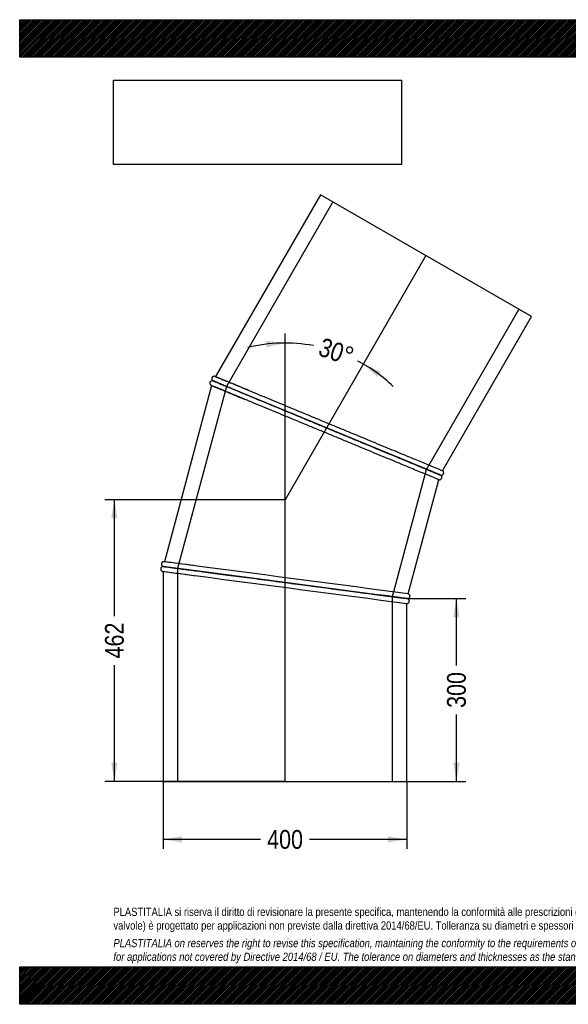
# Model space of a CAD drawing. Header units: millimetres. Extents: x 0 to 2285, y 0 to 1615.
# Tile 1 of 2: x 0 to 900, y 0 to 1615. Entities that reach past the tile are written whole.
import ezdxf
from ezdxf.enums import TextEntityAlignment as Align
from ezdxf.lldxf.tags import DXFTag

# ---------------------------------------------------------------- set-up
doc = ezdxf.new("R2010")
doc.units = ezdxf.units.MM
doc.header["$LTSCALE"] = 7.692308
for name, color, linetype in [('Default', 7, 'Continuous'), ('DV1_Default', 7, 'Continuous'), ('TUBO_X_GOMITO_30', 7, 'Continuous')]:
    doc.layers.add(name, color=color, linetype=linetype)
doc.styles.add('SEACAD_Arial_Narrow', font='ARIALN.TTF')
tags = doc.linetypes.add('HIDDEN2', pattern=[4.7625, 3.175, -1.5875]).pattern_tags.tags
tags[6:7] = [DXFTag(74, 4), DXFTag(75, 0), DXFTag(340, '0'), DXFTag(46, 0.0), DXFTag(50, 0.0), DXFTag(44, 0.0), DXFTag(45, 0.0)]
tags[4:5] = [DXFTag(74, 4), DXFTag(75, 0), DXFTag(340, '0'), DXFTag(46, 0.0), DXFTag(50, 0.0), DXFTag(44, 0.0), DXFTag(45, 0.0)]
tags = doc.linetypes.add('PHANTOM2', pattern=[31.75, 15.875, -3.175, 3.175, -3.175, 3.175, -3.175]).pattern_tags.tags
tags[14:15] = [DXFTag(74, 4), DXFTag(75, 0), DXFTag(340, '0'), DXFTag(46, 0.0), DXFTag(50, 0.0), DXFTag(44, 0.0), DXFTag(45, 0.0)]
tags[12:13] = [DXFTag(74, 4), DXFTag(75, 0), DXFTag(340, '0'), DXFTag(46, 0.0), DXFTag(50, 0.0), DXFTag(44, 0.0), DXFTag(45, 0.0)]
tags[10:11] = [DXFTag(74, 4), DXFTag(75, 0), DXFTag(340, '0'), DXFTag(46, 0.0), DXFTag(50, 0.0), DXFTag(44, 0.0), DXFTag(45, 0.0)]
tags[8:9] = [DXFTag(74, 4), DXFTag(75, 0), DXFTag(340, '0'), DXFTag(46, 0.0), DXFTag(50, 0.0), DXFTag(44, 0.0), DXFTag(45, 0.0)]
tags[6:7] = [DXFTag(74, 4), DXFTag(75, 0), DXFTag(340, '0'), DXFTag(46, 0.0), DXFTag(50, 0.0), DXFTag(44, 0.0), DXFTag(45, 0.0)]
tags[4:5] = [DXFTag(74, 4), DXFTag(75, 0), DXFTag(340, '0'), DXFTag(46, 0.0), DXFTag(50, 0.0), DXFTag(44, 0.0), DXFTag(45, 0.0)]
doc.dimstyles.new('Plastitalia', dxfattribs={"dimtxt": 30.769231, "dimasz": 30.769231, "dimexe": 15.384615, "dimexo": 0, "dimgap": 7.692308, "dimtad": 0, "dimdec": 0, "dimtxsty": 'SEACAD_Arial_Narrow', "dimblk1": '_SE_FILLED', "dimblk2": '_SE_FILLED', "dimsah": 1, "dimcen": 15.384615, "dimadec": 0, "dimazin": 0, "dimtfac": 0.8, "dimtdec": 1, "dimtmove": 0, "dimatfit": 3, "dimfxl": 1, "dimtolj": 1, "dimarcsym": 0})
picture_1 = doc.add_image_def('image1.jpg', size_in_pixel=(4302, 1260))

# ---------------------------------------------------------------- blocks, each defined once
blk = doc.blocks.new('SE')
at = {"layer": 'DV1_Default', "color": 7, "linetype": 'PHANTOM2'}
for p in [(666.6, 1228.3), (435.5, 365.6)]:
    blk.add_line(p, (435.5, 827.9), dxfattribs=at)
at = {"layer": 'TUBO_X_GOMITO_30', "color": 7, "linetype": 'Continuous'}
for p, q in [((493.4, 1328.3), (321.1, 1029.9)), ((839.9, 1128.3), (493.4, 1328.3)), ((693.9, 875.4), (839.9, 1128.3)), ((503.7, 945.6), (317.1, 1022.9)), ((317.1, 1022.9), (317.1, 1022.9)), ((468.7, 960.1), (317.1, 1022.9)), ((317.1, 1022.9), (317.1, 1022.8)), ((315, 1015.1), (237.6, 726.1)), ((340.3, 1004.6), (348.8, 1001.1)), ((365.4, 1011.5), (356.3, 1015.3)), ((348.8, 1001.1), (358.7, 997)), ((358.7, 997), (367.5, 993.4)), ((482.1, 954.5), (469.1, 959.8)), ((503.7, 945.6), (475.9, 957.1)), ((498, 947.9), (482.1, 954.5)), ((503.3, 945.7), (498, 947.9)), ((503.7, 945.6), (503.7, 945.6)), ((503.7, 945.6), (689.9, 868.5)), ((503.7, 945.6), (503.7, 945.6)), ((689.9, 868.5), (503.7, 945.6)), ((637.9, 890), (647.4, 886.1)), ((637.6, 673.4), (687.8, 860.7)), ((689.8, 868.4), (689.9, 868.5)), ((235.5, 718.4), (235.5, 718.3)), ((435.8, 691.9), (235.5, 718.3)), ((435.8, 691.9), (235.5, 718.3)), ((235.5, 718.3), (235.5, 718.2)), ((294.9, 718.5), (284.4, 719.9)), ((235.5, 710.2), (235.5, 365.6)), ((262.6, 706.7), (271.7, 705.5)), ((271.7, 705.5), (282.4, 704.1)), ((282.4, 704.1), (292, 702.8)), ((435.8, 691.9), (435.8, 691.9)), ((607.5, 669.3), (435.8, 691.9)), ((435.8, 691.9), (435.8, 691.9)), ((435.8, 691.9), (635.5, 665.6)), ((601, 670.2), (591.6, 671.4)), ((610, 669), (601, 670.2)), ((635.5, 665.6), (611.3, 668.8)), ((635.5, 365.6), (635.5, 657.6)), ((235.5, 365.6), (635.5, 365.6))]:
    blk.add_line(p, q, dxfattribs=at)
at = {"layer": 'TUBO_X_GOMITO_30', "color": 7, "linetype": 'HIDDEN2'}
for p, q in [((514, 1316.4), (339.2, 1013.7)), ((667.8, 877.6), (819.3, 1140.1)), ((339.2, 1013.7), (259.2, 715.2)), ((341.6, 1004.1), (349.9, 1000.6)), ((374.6, 1007.7), (364.8, 1011.8)), ((349.9, 1000.6), (357.8, 997.4)), ((611.8, 668.8), (667.8, 877.6)), ((259.2, 715.2), (259.2, 365.6)), ((285.1, 719.8), (284.9, 719.9)), ((272.2, 705.4), (273, 705.3)), ((282.9, 704), (283.3, 703.9)), ((579.7, 673), (583.4, 672.5)), ((591.2, 671.5), (591, 671.5)), ((600.6, 670.2), (599.8, 670.3)), ((611.3, 668.8), (607.5, 669.3)), ((611.8, 365.6), (611.8, 668.8))]:
    blk.add_line(p, q, dxfattribs=at)
at = {"layer": 'TUBO_X_GOMITO_30', "color": 7, "linetype": 'Continuous'}
for centre, radius, start, end in [((294.6, 960.3), 66.3, 66.8821, 70.9824), ((-3854.8, -9115.2), 10970.9, 67.42797, 67.63197), ((2329, 5834.3), 5223.1, 247.309, 247.6195), ((6211.7, 14274.8), 14498.9, 247.43246, 247.61771), ((-1675.1, -14028.1), 14877.6, 82.43145, 82.61711), ((-77197, -588993.5), 594781.7, 82.4805676, 82.5138279), ((848.7, 5241.7), 4572.8, 262.2811, 262.6363), ((78060.8, 590306.9), 594710.8, 262.4860861, 262.5194347), ((3009.1, 18955.7), 18443.4, 262.43263, 262.60883), ((74.2, -3478.2), 4181.7, 82.2729, 82.6391)]:
    blk.add_arc(centre, radius, start, end, dxfattribs=at)
at = {"layer": 'TUBO_X_GOMITO_30', "color": 7, "linetype": 'HIDDEN2'}
for centre, radius, start, end in [((2513.1, 6276.5), 5702.1, 247.5436, 247.6153), ((-77197, -588993.5), 594781.7, 82.5138279, 82.5194324), ((78060.8, 590306.9), 594710.8, 262.4805653, 262.4860861), ((908.6, 5689.3), 5024.4, 262.619, 262.6312), ((39.2, -3739.5), 4445.3, 82.6289, 82.6373)]:
    blk.add_arc(centre, radius, start, end, dxfattribs=at)
at = {"layer": 'TUBO_X_GOMITO_30', "color": 7, "linetype": 'Continuous'}
for points, knots in [([(316.2, 1023), (315.8, 1023), (315.2, 1022.9), (314.2, 1022.6), (313.4, 1022), (312.7, 1021.2), (312.3, 1020.4), (312, 1019.5), (312.1, 1018.4), (312.3, 1017.5), (312.7, 1016.7), (313.3, 1016), (313.8, 1015.7), (314.2, 1015.5)], [0, 0, 0, 0, 0.101765, 0.18345, 0.299207, 0.384726, 0.460409, 0.546464, 0.664107, 0.736489, 0.817603, 0.90621, 1, 1, 1, 1]), ([(320.2, 1030.2), (319.8, 1030.3), (319.2, 1030.4), (317.9, 1030.3), (316.8, 1029.7), (316, 1028.9), (315.5, 1028.1), (315.2, 1027.3), (315.1, 1026.5), (315.2, 1025.5), (315.5, 1024.6), (316.1, 1023.6), (316.8, 1023.2), (317.2, 1022.9)], [0, 0, 0, 0, 0.095068, 0.180282, 0.316284, 0.411667, 0.477, 0.544319, 0.635375, 0.699915, 0.780946, 0.880914, 1, 1, 1, 1]), ([(503.7, 945.6), (497.6, 948.1), (491.6, 950.6), (479.4, 955.6), (473.4, 958.2), (455.5, 965.6), (443.7, 970.4), (426.8, 977.4), (421.3, 979.7), (410.5, 984.2), (405.3, 986.4), (395.1, 990.6), (390.2, 992.6), (380.8, 996.5), (376.3, 998.4), (367.7, 1001.9), (363.6, 1003.6), (355.9, 1006.8), (352.2, 1008.4), (345.4, 1011.2), (342.2, 1012.5), (336.4, 1014.9), (333.8, 1016), (329.1, 1018), (327, 1018.8), (323.4, 1020.3), (321.9, 1020.9), (319.5, 1021.9), (318.6, 1022.3), (317.4, 1022.8), (317.1, 1022.9), (317.1, 1022.9)], [0, 0, 0, 0, 0.03125, 0.03125, 0.0625, 0.0625, 0.125, 0.125, 0.15625, 0.15625, 0.1875, 0.1875, 0.21875, 0.21875, 0.25, 0.25, 0.28125, 0.28125, 0.3125, 0.3125, 0.34375, 0.34375, 0.375, 0.375, 0.40625, 0.40625, 0.4375, 0.4375, 0.46875, 0.46875, 0.4996714, 0.4996714, 0.4996714, 0.4996714]), ([(321.1, 1021.2), (322.2, 1020.7), (323.6, 1020.2), (327, 1018.8), (329, 1017.9), (333.8, 1016), (336.4, 1014.9), (342.2, 1012.5), (345.4, 1011.1), (352.2, 1008.3), (355.8, 1006.8), (363.7, 1003.6), (367.8, 1001.9), (380.8, 996.5), (390.3, 992.5), (405.6, 986.2), (410.9, 984), (421.6, 979.6), (427.1, 977.3), (443.8, 970.4), (455.4, 965.6), (473.4, 958.1), (479.4, 955.6), (491.5, 950.6), (497.6, 948.1), (503.7, 945.6)], [0.565658, 0.565658, 0.565658, 0.565658, 0.59375, 0.59375, 0.625, 0.625, 0.65625, 0.65625, 0.6875, 0.6875, 0.71875, 0.71875, 0.75, 0.75, 0.8125, 0.8125, 0.84375, 0.84375, 0.875, 0.875, 0.9375, 0.9375, 0.96875, 0.96875, 1, 1, 1, 1]), ([(365.7, 1011.4), (369, 1010), (372.4, 1008.6), (384.6, 1003.6), (394.1, 999.6), (409.3, 993.3), (414.6, 991.1), (425.3, 986.7), (430.8, 984.4), (447.5, 977.5), (459, 972.7), (477, 965.3), (483, 962.8), (495.1, 957.8), (501.2, 955.3), (513.4, 950.2), (519.5, 947.7), (531.6, 942.7), (537.6, 940.2), (555.5, 932.8), (567.3, 927.9), (584.1, 920.9), (589.7, 918.6), (600.4, 914.2), (605.7, 912), (615.8, 907.8), (620.8, 905.7), (630.2, 901.8), (634.7, 900), (647.5, 894.7), (655.2, 891.5), (665.5, 887.2), (668.7, 885.9), (674.5, 883.5), (677.1, 882.4), (681.9, 880.4), (683.9, 879.6), (687.5, 878.1), (689, 877.4), (691.4, 876.4), (692.4, 876.1), (693.6, 875.6), (693.9, 875.4), (693.9, 875.4)], [0.6121971, 0.6121971, 0.6121971, 0.6121971, 0.625, 0.625, 0.65625, 0.65625, 0.671875, 0.671875, 0.6875, 0.6875, 0.71875, 0.71875, 0.734375, 0.734375, 0.75, 0.75, 0.765625, 0.765625, 0.78125, 0.78125, 0.8125, 0.8125, 0.828125, 0.828125, 0.84375, 0.84375, 0.859375, 0.859375, 0.875, 0.875, 0.90625, 0.90625, 0.921875, 0.921875, 0.9375, 0.9375, 0.953125, 0.953125, 0.96875, 0.96875, 0.984375, 0.984375, 1, 1, 1, 1]), ([(687.8, 860.7), (687.8, 860.7), (687.5, 860.8), (686.3, 861.3), (685.3, 861.7), (681.7, 863.2), (678.2, 864.7), (671.2, 867.6), (668.6, 868.7), (662.8, 871.1), (659.6, 872.4), (649.4, 876.6), (641.6, 879.8), (628.6, 885.2), (624, 887.1), (614.6, 891), (609.7, 893), (599.5, 897.3), (594.2, 899.4), (583.5, 903.9), (578.1, 906.1), (566.9, 910.7), (561.3, 913.1), (549.7, 917.9), (543.8, 920.3), (531.8, 925.3), (525.8, 927.8), (513.7, 932.8), (507.6, 935.3), (495.4, 940.4), (489.3, 942.9), (477.2, 947.9), (471.2, 950.4), (453.3, 957.8), (441.5, 962.7), (424.7, 969.7), (419.1, 972), (408.4, 976.4), (403.1, 978.6), (393, 982.8), (388, 984.8), (378.7, 988.7), (374.2, 990.6), (369.2, 992.7), (368.4, 993), (367.7, 993.3)], [0, 0, 0, 0, 0.015625, 0.015625, 0.03125, 0.03125, 0.0625, 0.0625, 0.078125, 0.078125, 0.09375, 0.09375, 0.125, 0.125, 0.140625, 0.140625, 0.15625, 0.15625, 0.171875, 0.171875, 0.1875, 0.1875, 0.203125, 0.203125, 0.21875, 0.21875, 0.234375, 0.234375, 0.25, 0.25, 0.265625, 0.265625, 0.28125, 0.28125, 0.3125, 0.3125, 0.328125, 0.328125, 0.34375, 0.34375, 0.359375, 0.359375, 0.375, 0.375, 0.3776415, 0.3776415, 0.3776415, 0.3776415]), ([(691.5, 867.5), (691.4, 867.6), (691.2, 867.7), (690, 868.3), (688.4, 869), (686.5, 869.8), (684.5, 870.6), (682.4, 871.5), (680.2, 872.4), (677.8, 873.4), (675.4, 874.4), (672.7, 875.5), (668.3, 877.3), (661.7, 880.1), (652.1, 884.1), (641.3, 888.5), (629.4, 893.4), (616.6, 898.8), (602.9, 904.4), (588.4, 910.4), (573.3, 916.7), (557.6, 923.2), (541.5, 929.9), (525.2, 936.6), (512.1, 942.1), (505.2, 944.9), (503.3, 945.7)], [0, 0, 0, 0, 0.040349, 0.077407, 0.111185, 0.14169, 0.168929, 0.192907, 0.217381, 0.238818, 0.260415, 0.282252, 0.30433, 0.360488, 0.416989, 0.473493, 0.53, 0.586509, 0.643021, 0.699535, 0.756051, 0.81257, 0.869088, 0.925609, 0.982129, 1, 1, 1, 1]), ([(637.6, 890.1), (636.7, 890.5), (635.9, 890.8), (630.7, 893), (626.2, 894.9), (616.7, 898.8), (611.8, 900.8), (601.6, 905), (596.4, 907.2), (585.7, 911.6), (580.2, 913.9), (569.1, 918.5), (563.4, 920.9), (551.9, 925.6), (546, 928.1), (534, 933), (528, 935.5), (515.9, 940.5), (509.8, 943.1), (503.7, 945.6)], [0.7437736, 0.7437736, 0.7437736, 0.7437736, 0.75, 0.75, 0.78125, 0.78125, 0.8125, 0.8125, 0.84375, 0.84375, 0.875, 0.875, 0.90625, 0.90625, 0.9375, 0.9375, 0.96875, 0.96875, 1, 1, 1, 1]), ([(690.8, 868.1), (691.2, 868), (691.8, 867.9), (693, 868.1), (694, 868.5), (694.8, 869.2), (695.3, 869.9), (695.7, 870.7), (695.9, 871.6), (695.8, 872.7), (695.6, 873.7), (694.9, 874.7), (694.2, 875.2), (693.8, 875.5)], [0, 0, 0, 0, 0.096032, 0.178525, 0.30368, 0.386791, 0.443151, 0.510351, 0.615236, 0.687578, 0.775891, 0.880804, 1, 1, 1, 1]), ([(687.7, 860.8), (688.2, 860.6), (689.1, 860.5), (690.3, 860.8), (691.3, 861.4), (692, 862.1), (692.6, 863), (692.9, 864.3), (692.8, 865.5), (692.3, 866.7), (691.8, 867.2), (691.5, 867.5)], [0, 0, 0, 0, 0.138015, 0.257341, 0.35388, 0.437818, 0.543632, 0.659245, 0.788578, 0.881378, 1, 1, 1, 1]), ([(235.6, 718.3), (235.2, 718.2), (234.5, 718.2), (233.4, 717.7), (232.5, 717), (231.9, 716.1), (231.6, 715.4), (231.5, 714.5), (231.5, 713.6), (231.8, 712.6), (232.4, 711.7), (233.3, 710.8), (234.1, 710.5), (234.5, 710.4)], [0, 0, 0, 0, 0.096032, 0.178525, 0.30368, 0.386791, 0.443151, 0.510351, 0.615236, 0.687578, 0.775891, 0.880804, 1, 1, 1, 1]), ([(236.6, 726.2), (236.2, 726.2), (235.6, 726.1), (234.4, 725.7), (233.4, 724.8), (232.9, 723.8), (232.6, 723), (232.5, 722.1), (232.6, 721.2), (232.9, 720.4), (233.5, 719.6), (234.3, 718.8), (235.1, 718.5), (235.6, 718.3)], [0, 0, 0, 0, 0.095068, 0.180282, 0.316284, 0.411667, 0.477, 0.544319, 0.635375, 0.699915, 0.780946, 0.880914, 1, 1, 1, 1]), ([(235.5, 718.3), (235.5, 718.3), (235.5, 718.3), (235.5, 718.3), (235.9, 718.3), (237.2, 718.1), (238.1, 718), (240.7, 717.6), (242.3, 717.4), (246.1, 716.9), (248.3, 716.6), (253.4, 716), (256.2, 715.6), (262.4, 714.8), (265.8, 714.3), (273.2, 713.4), (277.1, 712.8), (285.5, 711.7), (289.9, 711.2), (303.8, 709.3), (314.1, 708), (330.5, 705.8), (336.1, 705.1), (347.7, 703.5), (353.5, 702.8), (371.5, 700.4), (383.9, 698.8), (403.2, 696.2), (409.7, 695.4), (422.7, 693.7), (429.2, 692.8), (435.8, 691.9)], [0.4996725, 0.4996725, 0.4996725, 0.4996725, 0.5, 0.5, 0.53125, 0.53125, 0.5625, 0.5625, 0.59375, 0.59375, 0.625, 0.625, 0.65625, 0.65625, 0.6875, 0.6875, 0.71875, 0.71875, 0.75, 0.75, 0.8125, 0.8125, 0.84375, 0.84375, 0.875, 0.875, 0.9375, 0.9375, 0.96875, 0.96875, 1, 1, 1, 1]), ([(235.5, 718.3), (235.5, 718.3), (235.5, 718.3), (235.5, 718.3), (235.8, 718.2), (237.1, 718), (238.1, 717.9), (240.7, 717.6), (242.3, 717.4), (246.1, 716.9), (248.3, 716.6), (253.4, 715.9), (256.2, 715.5), (262.4, 714.7), (265.8, 714.3), (273.2, 713.3), (277.1, 712.8), (285.4, 711.7), (289.9, 711.1), (303.8, 709.3), (314.1, 707.9), (330.5, 705.8), (336.1, 705), (347.6, 703.5), (353.5, 702.8), (371.5, 700.4), (383.9, 698.8), (403.2, 696.2), (409.7, 695.4), (422.7, 693.7), (429.2, 692.8), (435.8, 691.9)], [0.4996714, 0.4996714, 0.4996714, 0.4996714, 0.5, 0.5, 0.53125, 0.53125, 0.5625, 0.5625, 0.59375, 0.59375, 0.625, 0.625, 0.65625, 0.65625, 0.6875, 0.6875, 0.71875, 0.71875, 0.75, 0.75, 0.8125, 0.8125, 0.84375, 0.84375, 0.875, 0.875, 0.9375, 0.9375, 0.96875, 0.96875, 1, 1, 1, 1]), ([(435.8, 691.9), (442.3, 691.1), (448.8, 690.2), (461.8, 688.5), (468.3, 687.7), (487.5, 685.1), (500, 683.5), (518.1, 681.1), (524.1, 680.3), (535.6, 678.8), (541.2, 678.1), (552.1, 676.6), (557.4, 675.9), (567.4, 674.6), (572.3, 674), (577.9, 673.2), (578.9, 673.1), (579.9, 673)], [0, 0, 0, 0, 0.03125, 0.03125, 0.0625, 0.0625, 0.125, 0.125, 0.15625, 0.15625, 0.1875, 0.1875, 0.21875, 0.21875, 0.25, 0.25, 0.2570168, 0.2570168, 0.2570168, 0.2570168]), ([(435.8, 691.9), (442.3, 691.1), (448.8, 690.2), (461.8, 688.5), (468.3, 687.7), (487.5, 685.1), (500, 683.5), (518.1, 681.1), (524.1, 680.3), (535.6, 678.8), (541.2, 678), (552.1, 676.6), (557.4, 675.9), (567.4, 674.6), (572.2, 673.9), (581.9, 672.7), (586.7, 672), (591.3, 671.4)], [0, 0, 0, 0, 0.03125, 0.03125, 0.0625, 0.0625, 0.125, 0.125, 0.15625, 0.15625, 0.1875, 0.1875, 0.21875, 0.21875, 0.25, 0.25, 0.2846906, 0.2846906, 0.2846906, 0.2846906]), ([(635.4, 657.6), (635.8, 657.6), (636.5, 657.7), (637.6, 658.1), (638.6, 659), (639.2, 660), (639.4, 660.8), (639.5, 661.7), (639.4, 662.6), (639.1, 663.4), (638.6, 664.2), (637.7, 665), (636.9, 665.3), (636.5, 665.5)], [0, 0, 0, 0, 0.095068, 0.180282, 0.316284, 0.411667, 0.477, 0.544319, 0.635375, 0.699915, 0.780946, 0.880914, 1, 1, 1, 1]), ([(636.5, 665.5), (636.9, 665.6), (637.5, 665.6), (638.6, 666.1), (639.5, 666.8), (640.1, 667.7), (640.4, 668.4), (640.6, 669.3), (640.5, 670.2), (640.2, 671.2), (639.7, 672.1), (638.8, 673), (638, 673.3), (637.5, 673.4)], [0, 0, 0, 0, 0.096032, 0.178525, 0.30368, 0.386791, 0.443151, 0.510351, 0.615236, 0.687578, 0.775891, 0.880804, 1, 1, 1, 1])]:
    blk.add_open_spline(points, degree=3, knots=knots, dxfattribs=at)
at = {"layer": 'TUBO_X_GOMITO_30', "color": 7, "linetype": 'HIDDEN2'}
for points in [[(316.2, 1023), (316.9, 1022.9), (317.2, 1022.8), (317.3, 1022.8)], [(320.9, 1029.9), (321, 1029.9), (321.1, 1029.8), (321.2, 1029.8)], [(315.1, 1015.1), (315, 1015.1), (314.9, 1015.2), (314.8, 1015.2)], [(474.2, 957.8), (472.5, 958.5), (470.9, 959.2), (469.2, 959.9)], [(482.8, 954.3), (482.5, 954.4), (482.2, 954.5), (482, 954.6)], [(514.2, 941.2), (510.7, 942.7), (507.2, 944.1), (503.7, 945.6)], [(538.8, 931), (534.3, 932.9), (529.7, 934.7), (525.1, 936.7)], [(689.7, 868.5), (690.4, 868.3), (691, 868), (691.5, 867.5)], [(690.1, 868.4), (690, 868.5), (689.9, 868.5), (689.8, 868.6)], [(237.4, 726.1), (237.5, 726.1), (237.6, 726.1), (237.7, 726)], [(235.6, 710.3), (235.5, 710.3), (235.4, 710.3), (235.2, 710.3)], [(635.7, 665.6), (635.6, 665.6), (635.5, 665.7), (635.4, 665.7)], [(635.4, 665.6), (635.5, 665.6), (635.6, 665.6), (635.8, 665.6)]]:
    blk.add_open_spline(points, degree=3, dxfattribs=at)
for points, knots in [([(317.1, 1022.8), (317.1, 1022.8), (317.1, 1022.8), (317.1, 1022.8), (317.4, 1022.7), (318.6, 1022.2), (319.5, 1021.8), (320.9, 1021.3), (321, 1021.2), (321.1, 1021.2)], [0.49967246, 0.49967246, 0.49967246, 0.49967246, 0.5, 0.5, 0.53125, 0.53125, 0.5625, 0.5625, 0.565658, 0.565658, 0.565658, 0.565658]), ([(321.1, 1029.8), (321.1, 1029.8), (321.1, 1029.8), (321.1, 1029.8), (321.4, 1029.7), (322.6, 1029.2), (323.5, 1028.8), (325.9, 1027.9), (327.4, 1027.2), (330.9, 1025.8), (333, 1024.9), (337.7, 1023), (340.3, 1021.9), (346.1, 1019.5), (349.2, 1018.2), (356, 1015.4), (359.7, 1013.9), (364.3, 1012), (365, 1011.7), (365.7, 1011.4)], [0.499996, 0.499996, 0.499996, 0.499996, 0.5, 0.5, 0.515625, 0.515625, 0.53125, 0.53125, 0.546875, 0.546875, 0.5625, 0.5625, 0.578125, 0.578125, 0.59375, 0.59375, 0.609375, 0.609375, 0.6121971, 0.6121971, 0.6121971, 0.6121971]), ([(375.7, 1007.3), (371.5, 1009), (367.6, 1010.6), (360, 1013.8), (356.3, 1015.3), (352, 1017), (351.2, 1017.4), (350.4, 1017.7)], [0.3754472, 0.3754472, 0.3754472, 0.3754472, 0.390625, 0.390625, 0.40625, 0.40625, 0.41010485, 0.41010485, 0.41010485, 0.41010485]), ([(367.7, 993.3), (364.2, 994.7), (360.9, 996.1), (353.8, 999), (350.1, 1000.6), (343.3, 1003.4), (340.1, 1004.7), (334.3, 1007.1), (331.7, 1008.2), (327, 1010.2), (324.9, 1011), (321.3, 1012.5), (319.8, 1013.1), (317.4, 1014.1), (316.5, 1014.5), (315.3, 1015), (315, 1015.1), (315, 1015.1)], [0.3776415, 0.3776415, 0.3776415, 0.3776415, 0.390625, 0.390625, 0.40625, 0.40625, 0.421875, 0.421875, 0.4375, 0.4375, 0.453125, 0.453125, 0.46875, 0.46875, 0.484375, 0.484375, 0.4999019, 0.4999019, 0.4999019, 0.4999019]), ([(337.9, 1005.6), (340.6, 1004.5), (343.5, 1003.3), (350, 1000.6), (353.7, 999.1), (361.3, 995.9), (365.4, 994.3), (369.6, 992.5)], [0.57944933, 0.57944933, 0.57944933, 0.57944933, 0.59375, 0.59375, 0.609375, 0.609375, 0.62456441, 0.62456441, 0.62456441, 0.62456441]), ([(503.7, 945.6), (509.8, 943.1), (515.9, 940.5), (528, 935.5), (534, 933), (551.9, 925.6), (563.6, 920.8), (580.5, 913.8), (586, 911.5), (596.7, 907), (601.9, 904.9), (612.1, 900.7), (617, 898.6), (626.4, 894.8), (630.9, 892.9), (643.7, 887.6), (651.4, 884.4), (661.6, 880.1), (664.8, 878.8), (670.6, 876.4), (673.2, 875.3), (677.9, 873.4), (680, 872.5), (683.6, 871.1), (685.1, 870.4), (687.4, 869.4), (688.4, 869.1), (689.5, 868.6), (689.8, 868.4), (689.8, 868.4)], [0, 0, 0, 0, 0.03125, 0.03125, 0.0625, 0.0625, 0.125, 0.125, 0.15625, 0.15625, 0.1875, 0.1875, 0.21875, 0.21875, 0.25, 0.25, 0.3125, 0.3125, 0.34375, 0.34375, 0.375, 0.375, 0.40625, 0.40625, 0.4375, 0.4375, 0.46875, 0.46875, 0.4996803, 0.4996803, 0.4996803, 0.4996803]), ([(689.6, 868.6), (689.8, 868.6), (689.9, 868.5), (689.9, 868.5), (689.6, 868.6), (688.3, 869.1), (687.4, 869.5), (683.8, 871), (680.2, 872.5), (673.3, 875.4), (670.7, 876.5), (664.9, 878.8), (661.7, 880.2), (652.2, 884.1), (645.2, 887), (637.6, 890.1)], [0.481862, 0.481862, 0.481862, 0.481862, 0.5, 0.5, 0.53125, 0.53125, 0.5625, 0.5625, 0.625, 0.625, 0.65625, 0.65625, 0.6875, 0.6875, 0.7437736, 0.7437736, 0.7437736, 0.7437736]), ([(638, 890), (645.5, 886.9), (652.2, 884.1), (660.6, 880.6), (662.8, 879.7), (664.9, 878.8)], [0.25701684, 0.25701684, 0.25701684, 0.25701684, 0.3125, 0.3125, 0.33392836, 0.33392836, 0.33392836, 0.33392836]), ([(686.1, 870), (683.7, 871), (680.1, 872.5), (674.6, 874.8), (673.5, 875.2), (672.5, 875.7)], [0.56303696, 0.56303696, 0.56303696, 0.56303696, 0.625, 0.625, 0.63809308, 0.63809308, 0.63809308, 0.63809308]), ([(579.9, 673), (587.9, 671.9), (595.1, 671), (605.3, 669.6), (608.7, 669.2), (614.9, 668.4), (617.7, 668), (622.7, 667.3), (625, 667.1), (628.8, 666.6), (630.4, 666.3), (634.2, 665.8), (635.5, 665.7), (635.5, 665.7)], [0.2570168, 0.2570168, 0.2570168, 0.2570168, 0.3125, 0.3125, 0.34375, 0.34375, 0.375, 0.375, 0.40625, 0.40625, 0.4375, 0.4375, 0.4998684, 0.4998684, 0.4998684, 0.4998684]), ([(608.7, 669.2), (606.5, 669.5), (604.1, 669.8), (597.9, 670.6), (593.9, 671.1), (589.6, 671.7)], [0.66629235, 0.66629235, 0.66629235, 0.66629235, 0.6875, 0.6875, 0.7195149, 0.7195149, 0.7195149, 0.7195149]), ([(615.1, 668.3), (614.1, 668.4), (612.9, 668.6), (608.7, 669.1), (605.3, 669.6), (598.2, 670.5), (594.5, 671), (590.6, 671.5)], [0.64459319, 0.64459319, 0.64459319, 0.64459319, 0.65625, 0.65625, 0.6875, 0.6875, 0.71687081, 0.71687081, 0.71687081, 0.71687081]), ([(591.3, 671.4), (594.9, 671), (598.4, 670.5), (605.3, 669.6), (608.7, 669.1), (614.9, 668.3), (617.7, 668), (622.7, 667.3), (625, 667), (628.8, 666.5), (630.4, 666.3), (634.2, 665.8), (635.5, 665.6), (635.5, 665.6)], [0.2846906, 0.2846906, 0.2846906, 0.2846906, 0.3125, 0.3125, 0.34375, 0.34375, 0.375, 0.375, 0.40625, 0.40625, 0.4375, 0.4375, 0.4998657, 0.4998657, 0.4998657, 0.4998657])]:
    blk.add_open_spline(points, degree=3, knots=knots, dxfattribs=at)
blk = doc.blocks.new('DMBLK33')
at = {"layer": 'Default', "linetype": 'Continuous'}
for points in [[(266.3, 265.4), (266.3, 275.6), (235.5, 270.5)], [(604.7, 265.4), (635.5, 270.5), (604.7, 275.6)]]:
    blk.add_hatch(color=7, dxfattribs=at).paths.add_polyline_path(points)
at = {"layer": 'Default', "color": 7, "linetype": 'Continuous'}
for p, q in [((235.5, 365.6), (235.5, 255.1)), ((635.5, 365.6), (635.5, 255.1)), ((395.4, 270.5), (235.5, 270.5)), ((635.5, 270.5), (475.6, 270.5))]:
    blk.add_line(p, q, dxfattribs=at)
at = {"layer": 'Default', "color": 7, "linetype": 'Continuous', "style": 'SEACAD_Arial_Narrow'}
blk.add_text('400', height=30.77, dxfattribs=at).set_placement((406.1, 285.9), align=Align.TOP_LEFT)
blk = doc.blocks.new('_SE_FILLED')
at = {"color": 0}
blk.add_line((0, 0), (-1, 0), dxfattribs=at)
blk.add_solid([(0, 0), (-1, -0.1665), (-1, 0.1665), (0, 0)], dxfattribs=at)
blk = doc.blocks.new('DMBLK34')
at = {"layer": 'Default', "linetype": 'Continuous'}
for points in [[(150.2, 797.2), (160.5, 797.2), (155.4, 827.9)], [(150.2, 396.4), (155.4, 365.6), (160.5, 396.4)]]:
    blk.add_hatch(color=7, dxfattribs=at).paths.add_polyline_path(points)
at = {"layer": 'Default', "color": 7, "linetype": 'Continuous'}
for p, q in [((435.5, 827.9), (140, 827.9)), ((155.4, 636.9), (155.4, 827.9)), ((155.4, 365.6), (155.4, 556.6)), ((435.5, 365.6), (140, 365.6))]:
    blk.add_line(p, q, dxfattribs=at)
at = {"layer": 'Default', "color": 7, "linetype": 'Continuous', "style": 'SEACAD_Arial_Narrow'}
blk.add_text('462', height=30.77, rotation=90, dxfattribs=at).set_placement((140, 567.4), align=Align.TOP_LEFT)
blk = doc.blocks.new('DMBLK35')
at = {"layer": 'Default', "linetype": 'Continuous'}
for points in [[(405.1, 1077.9), (435.5, 1084.9), (404.5, 1088.2)], [(592.5, 1037.8), (564, 1050.5), (586.8, 1029.2)]]:
    blk.add_hatch(color=7, dxfattribs=at).paths.add_polyline_path(points)
at = {"layer": 'Default', "color": 7, "linetype": 'Continuous'}
blk.add_line((435.5, 827.9), (435.5, 1100.3), dxfattribs=at)
for start, end in [(79.5868, 103.7211), (46.2789, 62.2445)]:
    blk.add_arc((435.5, 827.9), 257, start, end, dxfattribs=at)
at = {"layer": 'Default', "color": 7, "linetype": 'Continuous', "style": 'SEACAD_Arial_Narrow'}
blk.add_text('30°', height=30.77, rotation=340.9157, dxfattribs=at).set_placement((498.1, 1094.5), align=Align.TOP_LEFT)
blk = doc.blocks.new('DMBLK36')
at = {"layer": 'Default', "linetype": 'Continuous'}
for points in [[(721.9, 634.9), (716.7, 665.6), (711.6, 634.9)], [(721.9, 396.4), (711.6, 396.4), (716.7, 365.6)]]:
    blk.add_hatch(color=7, dxfattribs=at).paths.add_polyline_path(points)
at = {"layer": 'Default', "color": 7, "linetype": 'Continuous'}
for p, q in [((635.5, 665.6), (732.1, 665.6)), ((716.7, 555.8), (716.7, 665.6)), ((716.7, 365.6), (716.7, 475.5)), ((635.5, 365.6), (732.1, 365.6))]:
    blk.add_line(p, q, dxfattribs=at)
at = {"layer": 'Default', "color": 7, "linetype": 'Continuous', "style": 'SEACAD_Arial_Narrow'}
blk.add_text('300', height=30.77, rotation=90, dxfattribs=at).set_placement((701.3, 486.3), align=Align.TOP_LEFT)

msp = doc.modelspace()

# ---------------------------------------------------------------- hatches: boundary and pattern name
at = {"layer": 'Default', "linetype": 'Continuous'}
h = msp.add_hatch(dxfattribs=at)
h.set_pattern_fill('LINE', scale=0.629921, angle=45, style=0)
h.paths.add_polyline_path([(2284.6, 1553.8), (2284.6, 1615.4), (0, 1615.4), (0, 1553.8)])
for points in [[(2284.6, 1553.8), (2284.6, 1615.4), (0, 1615.4), (0, 1553.8)], [(2284.6, 0), (2284.6, 61.5), (0, 61.5), (0, 0)]]:
    msp.add_hatch(color=7, dxfattribs=at).paths.add_polyline_path(points)
h = msp.add_hatch(dxfattribs=at)
h.set_pattern_fill('LINE', scale=0.629921, angle=45, style=0)
h.paths.add_polyline_path([(2284.6, 0), (2284.6, 61.5), (0, 61.5), (0, 0)])

# ---------------------------------------------------------------- linework, layer by layer
at = {"layer": 'Default', "color": 7, "linetype": 'Continuous'}
for p, q in [((0, 1615.4), (2284.6, 1615.4)), ((0, 1553.8), (0, 1615.4)), ((2284.6, 1553.8), (0, 1553.8)), ((0, 61.5), (2284.6, 61.5)), ((0, 0), (0, 61.5)), ((2284.6, 0), (0, 0))]:
    msp.add_line(p, q, dxfattribs=at)

# ---------------------------------------------------------------- block references
at = {"layer": 'Default'}
msp.add_blockref('SE', (0, 0), dxfattribs=at)

# ---------------------------------------------------------------- texts
at = {"layer": 'Default', "insert": (153.8, 158.5), "char_height": 13.4615, "width": 1976.923, "attachment_point": 1}
msp.add_mtext("{\\fArial Narrow|b0||i0||c0|p34;\\C7;\\H13.46153846;\\W1.;PLASTITALIA si riserva il diritto di revisionare la presente specifica, mantenendo la conformità alle prescrizioni del prodotto, senza alcun preavviso. In caso di assegnazione d'ordine si riserva di compiere una più dettagliata analisi tecnico/qualitativa. Il presente prodotto (ad esclusione delle \\P}{\\fArial Narrow|b0||i0||c0|p34;\\C7;\\H13.46153846;\\W1.;valvole) è progettato per applicazioni non previste dalla direttiva 2014/68/EU. Tolleranza su diametri e spessori come da normative se applicabile, su lunghezze ±5%, su angoli ±2°, se non diversamente specificato.\\P}{\\fArial Narrow|b0||i0||c0|p34;\\C7;\\H3.846153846;\\W1.;   \\P}{\\fArial Narrow|b0||i1||c0|p34;\\C7;\\H13.46153846;\\W1.;PLASTITALIA on reserves the right to revise this specification, maintaining the conformity to the requirements of the product, without any notice. In case of assignation of order on will reserve to make a more detailed analysis technical/qualitative. This product (excluding valves) is designed \\P}{\\fArial Narrow|b0||i1||c0|p34;\\C7;\\H13.46153846;\\W1.;for applications not covered by Directive 2014/68 / EU. The tolerance on diameters and thicknesses as the standards if applicable, on lengths ± 5%, on angles ± 2 °, unless otherwise indicated.\\P}", dxfattribs=at)

# ---------------------------------------------------------------- dimensions: what is measured, and where the dimension line sits
at = {"layer": 'Default', "color": 7, "linetype": 'Continuous'}
dim = msp.add_angular_dim_2l(base=(502, 1076.1), line1=((435.5, 827.9), (666.6, 1228.3)), line2=((435.5, 827.9), (435.5, 365.6)), text='\\A1;<>', dimstyle='Plastitalia', override={"dimadec": 1}, dxfattribs=at)
dim.commit()
dim.dimension.update_dxf_attribs({"geometry": 'DMBLK35', "text_midpoint": (519.5, 1070.8), "dimtype": 162})
for base, p1, p2, angle, picture, middle in [((155.4, 365.6), (435.5, 365.6), (435.5, 827.9), 90, 'DMBLK34', (155.4, 596.8)), ((716.7, 365.6), (635.5, 365.6), (635.5, 665.6), 90, 'DMBLK36', (716.7, 515.6)), ((635.5, 270.5), (635.5, 365.6), (235.5, 365.6), 180, 'DMBLK33', (435.5, 270.5))]:
    dim = msp.add_linear_dim(base=base, p1=p1, p2=p2, angle=angle, text='\\A1;<>', dimstyle='Plastitalia', dxfattribs=at)
    dim.commit()
    dim.dimension.update_dxf_attribs({"geometry": picture, "text_midpoint": middle, "dimtype": 161})

# ---------------------------------------------------------------- pictures from other files: only their frames are drawn
image = msp.add_image(picture_1, insert=(153.8, 1377.7), size_in_units=(472.7, 138.5))
image.dxf.flags = 7

doc.saveas('drawing.dxf')
